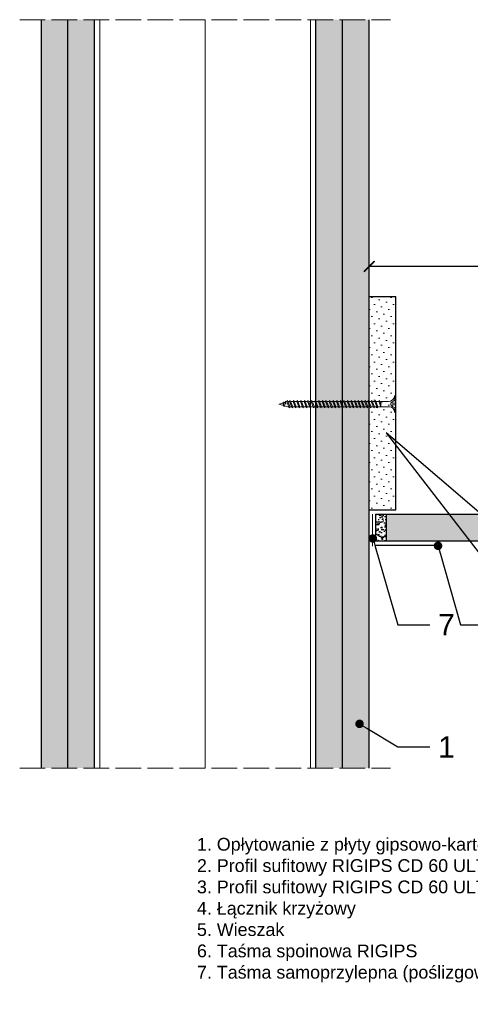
# Model space of a CAD drawing. Header units: millimetres. Extents: x 1891 to 2451, y 1168 to 1630.
# Tile 1 of 2: x 1891 to 2103, y 1168 to 1630. Entities that reach past the tile are written whole.
import ezdxf
from ezdxf import colors
from ezdxf.entities.mleader import LeaderData, LeaderLine
from ezdxf.math import Vec2, Vec3

# ---------------------------------------------------------------- set-up
doc = ezdxf.new("R2010")
doc.units = ezdxf.units.MM
doc.linetypes.add('ACAD_ISO02W100', pattern=[15, 12, -3])
for name, color, linetype, lineweight in [('_ISOVER WELNA', 7, 'BATTING', 9), ('_RIGIPS AKCESORIA', 7, 'Continuous', 18), ('_RIGIPS G-K', 7, 'Continuous', 25), ('_RIGIPS PROFIL', 7, 'Continuous', 18), ('KRESKOWANIE', 7, 'Continuous', 9), ('PRZERYWANA', 7, 'ACAD_ISO02W100', 9)]:
    doc.layers.add(name, color=color, linetype=linetype, lineweight=lineweight)
doc.styles.get("Standard").update_dxf_attribs({"font": 'arial.ttf'})
doc.linetypes.add('BATTING', pattern='A,0.00254,-2.54,[134,ltypeshp.shx,S=2.54,R=0,X=-2.54,Y=0],-5.08,[134,ltypeshp.shx,S=2.54,R=180,X=2.54,Y=0],-2.54', length=10.16254)
doc.dimstyles.new('ISO-25', dxfattribs={"dimtxt": 2.5, "dimasz": 2.5, "dimexe": 1.25, "dimexo": 0.625, "dimtad": 1, "dimtxsty": 'Standard', "dimcen": 2.5, "dimadec": 0, "dimazin": 0, "dimtfac": 1, "dimtmove": 0, "dimatfit": 3, "dimfxl": 1, "dimarcsym": 0})

# ---------------------------------------------------------------- blocks, each defined once
blk = doc.blocks.new('TN 55')
at = {"layer": '_RIGIPS AKCESORIA'}
for p, q in [((0, -0.84), (0, 7.16)), ((0, 7.16), (0.46, 7.16)), ((0.46, 4.78), (0, 4.78)), ((0.46, 7.16), (0.46, 4.78)), ((8.47, 4.46), (8.79, 5)), ((8.79, 5), (9.93, 2.01)), ((10.1, 4.46), (10.41, 5)), ((10.41, 5), (11.56, 2.01)), ((11.67, 4.46), (11.99, 5)), ((11.99, 5), (13.14, 2.01)), ((13.21, 4.46), (13.52, 5)), ((13.52, 5), (14.67, 2.01)), ((14.8, 4.46), (15.12, 5)), ((15.12, 5), (16.26, 2.01)), ((16.42, 4.46), (16.73, 5)), ((16.73, 5), (17.88, 2.01)), ((17.99, 4.46), (18.31, 5)), ((18.31, 5), (19.45, 2.01)), ((19.68, 4.46), (20, 5)), ((20, 5), (21.14, 2.01)), ((21.37, 4.46), (21.69, 5)), ((21.69, 5), (22.83, 2.01)), ((23.06, 4.46), (23.38, 5)), ((23.38, 5), (24.52, 2.01)), ((24.75, 4.46), (25.07, 5)), ((25.07, 5), (26.21, 2.01)), ((26.44, 4.46), (26.76, 5)), ((26.76, 5), (27.9, 2.01)), ((28.13, 4.46), (28.45, 5)), ((28.45, 5), (29.59, 2.01)), ((29.82, 4.46), (30.14, 5)), ((30.14, 5), (31.28, 2.01)), ((31.51, 4.46), (31.83, 5)), ((31.83, 5), (32.97, 2.01)), ((33.2, 4.46), (33.52, 5)), ((33.52, 5), (34.66, 2.01)), ((34.89, 4.46), (35.21, 5)), ((35.21, 5), (36.35, 2.01)), ((36.58, 4.46), (36.9, 5)), ((36.9, 5), (38.04, 2.01)), ((38.27, 4.46), (38.59, 5)), ((38.59, 5), (39.73, 2.01)), ((39.96, 4.46), (40.28, 5)), ((40.28, 5), (41.42, 2.01)), ((41.65, 4.46), (41.97, 5)), ((41.97, 5), (43.11, 2.01)), ((43.34, 4.46), (43.66, 5)), ((43.66, 5), (44.8, 2.01)), ((45.03, 4.46), (45.35, 5)), ((45.35, 5), (46.49, 2.01)), ((46.72, 4.46), (47.04, 5)), ((47.04, 5), (48.18, 2.01)), ((48.41, 4.46), (48.73, 5)), ((48.73, 5), (49.87, 2.01)), ((49.68, 4.46), (50, 5)), ((50, 5), (51.14, 2.01)), ((0, 3.5), (1.77, 3.5)), ((0, 2.83), (1.77, 2.83)), ((0.46, 1.64), (0, 1.64)), ((0.46, -0.84), (0.46, 1.64)), ((1.77, 3.5), (1.77, 4.2)), ((1.77, 2.83), (1.77, 2.18)), ((3.02, 4.46), (8.47, 4.46)), ((7.49, 2.01), (3.55, 2.01)), ((7.12, 4.46), (7.12, 3.18)), ((8.03, 2.01), (7.12, 4.46)), ((7.12, 3.18), (7.65, 1.53)), ((7.65, 1.53), (8.03, 2.01)), ((9.41, 2.01), (8.03, 2.01)), ((9.61, 1.51), (8.47, 4.46)), ((9, 4.46), (10.1, 4.46)), ((9.93, 2.01), (9.61, 1.51)), ((11.04, 2.01), (9.93, 2.01)), ((11.23, 1.51), (10.1, 4.46)), ((10.62, 4.46), (11.67, 4.46)), ((11.56, 2.01), (11.23, 1.51)), ((12.61, 2.01), (11.56, 2.01)), ((12.81, 1.51), (11.67, 4.46)), ((12.2, 4.46), (13.21, 4.46)), ((13.14, 2.01), (12.81, 1.51)), ((14.15, 2.01), (13.14, 2.01)), ((14.34, 1.51), (13.21, 4.46)), ((13.73, 4.46), (14.8, 4.46)), ((14.67, 2.01), (14.34, 1.51)), ((15.74, 2.01), (14.67, 2.01)), ((15.94, 1.51), (14.8, 4.46)), ((15.33, 4.46), (16.42, 4.46)), ((16.26, 2.01), (15.94, 1.51)), ((17.36, 2.01), (16.26, 2.01)), ((17.55, 1.51), (16.42, 4.46)), ((16.94, 4.46), (17.99, 4.46)), ((17.88, 2.01), (17.55, 1.51)), ((18.93, 2.01), (17.88, 2.01)), ((19.13, 1.51), (17.99, 4.46)), ((18.52, 4.46), (19.68, 4.46)), ((19.45, 2.01), (19.13, 1.51)), ((20.62, 2.01), (19.45, 2.01)), ((20.82, 1.51), (19.68, 4.46)), ((20.21, 4.46), (21.37, 4.46)), ((21.14, 2.01), (20.82, 1.51)), ((22.31, 2.01), (21.14, 2.01)), ((22.51, 1.51), (21.37, 4.46)), ((21.9, 4.46), (23.06, 4.46)), ((22.83, 2.01), (22.51, 1.51)), ((24, 2.01), (22.83, 2.01)), ((24.2, 1.51), (23.06, 4.46)), ((23.59, 4.46), (24.75, 4.46)), ((24.52, 2.01), (24.2, 1.51)), ((25.69, 2.01), (24.52, 2.01)), ((25.89, 1.51), (24.75, 4.46)), ((25.28, 4.46), (26.44, 4.46)), ((26.21, 2.01), (25.89, 1.51)), ((27.38, 2.01), (26.21, 2.01)), ((27.58, 1.51), (26.44, 4.46)), ((26.96, 4.46), (28.13, 4.46)), ((27.9, 2.01), (27.58, 1.51)), ((29.07, 2.01), (27.9, 2.01)), ((29.27, 1.51), (28.13, 4.46)), ((28.65, 4.46), (29.82, 4.46)), ((29.59, 2.01), (29.27, 1.51)), ((30.76, 2.01), (29.59, 2.01)), ((30.96, 1.51), (29.82, 4.46)), ((30.34, 4.46), (31.51, 4.46)), ((31.28, 2.01), (30.96, 1.51)), ((32.45, 2.01), (31.28, 2.01)), ((32.65, 1.51), (31.51, 4.46)), ((32.03, 4.46), (33.2, 4.46)), ((32.97, 2.01), (32.65, 1.51)), ((34.14, 2.01), (32.97, 2.01)), ((34.34, 1.51), (33.2, 4.46)), ((33.72, 4.46), (34.89, 4.46)), ((34.66, 2.01), (34.34, 1.51)), ((35.83, 2.01), (34.66, 2.01)), ((36.03, 1.51), (34.89, 4.46)), ((35.41, 4.46), (36.58, 4.46)), ((36.35, 2.01), (36.03, 1.51)), ((37.52, 2.01), (36.35, 2.01)), ((37.72, 1.51), (36.58, 4.46)), ((37.1, 4.46), (38.27, 4.46)), ((38.04, 2.01), (37.72, 1.51)), ((39.21, 2.01), (38.04, 2.01)), ((39.41, 1.51), (38.27, 4.46)), ((38.79, 4.46), (39.96, 4.46)), ((39.73, 2.01), (39.41, 1.51)), ((40.9, 2.01), (39.73, 2.01)), ((41.1, 1.51), (39.96, 4.46)), ((40.48, 4.46), (41.65, 4.46)), ((41.42, 2.01), (41.1, 1.51)), ((42.59, 2.01), (41.42, 2.01)), ((42.79, 1.51), (41.65, 4.46)), ((42.17, 4.46), (43.34, 4.46)), ((43.11, 2.01), (42.79, 1.51)), ((44.28, 2.01), (43.11, 2.01)), ((44.48, 1.51), (43.34, 4.46)), ((43.86, 4.46), (45.03, 4.46)), ((44.8, 2.01), (44.48, 1.51)), ((45.97, 2.01), (44.8, 2.01)), ((46.17, 1.51), (45.03, 4.46)), ((45.55, 4.46), (46.72, 4.46)), ((46.49, 2.01), (46.17, 1.51)), ((47.66, 2.01), (46.49, 2.01)), ((47.86, 1.51), (46.72, 4.46)), ((47.24, 4.46), (48.41, 4.46)), ((48.18, 2.01), (47.86, 1.51)), ((49.35, 2.01), (48.18, 2.01)), ((49.55, 1.51), (48.41, 4.46)), ((48.93, 4.46), (49.68, 4.46)), ((49.87, 2.01), (49.55, 1.51)), ((50.82, 1.51), (49.68, 4.46)), ((49.87, 2.01), (50.62, 2.01)), ((50.21, 4.46), (50.7, 4.46)), ((50.7, 4.46), (52.28, 3.98)), ((51.14, 2.01), (50.82, 1.51)), ((51.14, 2.01), (51.81, 2.12)), ((51.85, 1.83), (51.67, 3.28)), ((51.67, 3.28), (52.14, 2.4)), ((52.14, 2.4), (51.85, 1.83)), ((52.7, 2.36), (52.14, 2.4)), ((52.28, 3.98), (52.56, 4.37)), ((52.7, 2.36), (52.28, 3.98)), ((52.56, 4.37), (53.03, 2.71)), ((53.03, 2.71), (52.7, 2.36)), ((52.71, 3.85), (55, 3.24)), ((55, 3.24), (53.03, 2.71)), ((0, -0.84), (0.46, -0.84))]:
    blk.add_line(p, q, dxfattribs=at)
for centre, major_axis, ratio, start_param, end_param in [((3.09, 7.67), (0.17, 3.2), 0.826134, 1.773653, 3.180586), ((-0.04, 0.9), (0, 3.93), 0.848176, -0.720942, -0.151112), ((3.37, -1.57), (0.28, 3.57), 0.832181, 0.035984, 1.430787), ((-2.73, 15.91), (0, 14.76), 0.848176, 3.399396, 3.475072), ((0.59, 4.62), (0, 2.81), 0.848176, 3.475072, 3.862535), ((1.66, 3.18), (0, 0.895), 0.848176, -1.552777, -0.720942), ((1.66, 3.18), (0, 0.895), 0.848176, 3.862535, 4.730408)]:
    blk.add_ellipse(centre, major_axis=major_axis, ratio=ratio, start_param=start_param, end_param=end_param, dxfattribs=at)
blk = doc.blocks.new('_ArchTick')
at = {"color": 0, "linetype": 'ByBlock', "const_width": 0.15}
blk.add_lwpolyline([(-0.5, -0.5), (0.5, 0.5)], dxfattribs=at)
blk = doc.blocks.new('*D19')
at = {"layer": 'Defpoints', "color": 0, "transparency": 16777216}
for p in [(2055.2, 1514.22), (2315.07, 1509.33), (2055.2, 1500.05)]:
    blk.add_point(p, dxfattribs=at)
at = {"layer": 'KRESKOWANIE', "color": 0, "lineweight": -2, "transparency": 16777216}
for p, q in [((2055.2, 1504.22), (2055.2, 1515.47)), ((2315.07, 1509.96), (2315.07, 1515.47)), ((2315.07, 1514.22), (2055.2, 1514.22))]:
    blk.add_line(p, q, dxfattribs=at)
at = {"layer": 'KRESKOWANIE', "color": 0, "lineweight": -2, "transparency": 16777216, "xscale": 5, "yscale": 5, "zscale": 5, "rotation": 180}
blk.add_blockref('_ArchTick', (2055.2, 1514.22), dxfattribs=at)
at = {"layer": 'KRESKOWANIE', "color": 0, "lineweight": -2, "transparency": 16777216, "xscale": 5, "yscale": 5, "zscale": 5}
blk.add_blockref('_ArchTick', (2315.07, 1514.22), dxfattribs=at)
at = {"layer": 'KRESKOWANIE', "color": 0, "transparency": 16777216, "insert": (2185.14, 1521.31), "char_height": 8, "attachment_point": 5}
blk.add_mtext('≤150', dxfattribs=at)
blk = doc.blocks.new('_Dot')
at = {"color": 0, "linetype": 'ByBlock', "lineweight": -2}
blk.add_line((-0.5, 0), (-1, 0), dxfattribs=at)
at = {"color": 0, "linetype": 'ByBlock', "const_width": 0.5}
blk.add_lwpolyline([(-0.25, 0, 1), (0.25, 0, 1)], format="xyb", close=True, dxfattribs=at)

msp = doc.modelspace()

# ---------------------------------------------------------------- hatches: boundary and pattern name
at = {"layer": '_RIGIPS G-K'}
h = msp.add_hatch(dxfattribs=at)
h.set_pattern_fill('AR-SAND', color=256, scale=0.05, style=0)
h.set_pattern_definition([(322.5, (43.6666, 2488.4351), (-0.0800016, -2.4470662), [0, -1.9304, 0, -2.159, 0, -2.06375]), (352.5, (43.6666, 2488.435), (2.2476164, -3.5841255), [0, -1.0414, 0, -1.7399, 0, -0.66675]), (32.5, (42.1045, 2488.4351), (3.9549619, -0.007186), [0, -0.635, 0, -2.286, 0, -2.9845]), (42.5, (42.1045, 2488.435), (3.8177823, -1.1146466), [0, -0.3175, 0, -1.4986, 0, -1.7145])])
h.paths.add_polyline_path([(2058.203, 1385.551), (2063.203, 1385.551), (2063.203, 1398.051), (2058.203, 1398.051)])
h = msp.add_hatch(dxfattribs=at)
h.set_pattern_fill('DOTS', color=256, scale=2, angle=225, style=0)
h.set_pattern_definition([(225, (473, -0.9), (1.122532, -3.367596), [0, -3.175])])
h.paths.add_polyline_path([(2405.203, 1385.551), (2405.203, 1398.051), (2063.203, 1398.051), (2063.203, 1385.551)])
at = {"layer": 'KRESKOWANIE'}
h = msp.add_hatch(dxfattribs=at)
h.set_pattern_fill('DOTS', color=256, scale=2, angle=225, style=0)
h.paths.add_polyline_path([(1913.703, 1629.951), (1901.203, 1629.951), (1901.203, 1278.951), (1913.703, 1278.951)])
h = msp.add_hatch(dxfattribs=at)
h.set_pattern_fill('DOTS', color=256, scale=2, angle=225, style=0)
h.paths.add_polyline_path([(1926.203, 1629.951), (1913.703, 1629.951), (1913.703, 1278.951), (1926.203, 1278.951)])
h = msp.add_hatch(dxfattribs=at)
h.set_pattern_fill('DOTS', color=256, scale=2, angle=225, style=0)
h.paths.add_polyline_path([(2042.703, 1629.951), (2030.203, 1629.951), (2030.203, 1278.951), (2042.703, 1278.951)])
h = msp.add_hatch(dxfattribs=at)
h.set_pattern_fill('DOTS', color=256, scale=2, angle=225, style=0)
h.paths.add_polyline_path([(2055.203, 1629.951), (2042.703, 1629.951), (2042.703, 1278.951), (2055.203, 1278.951)])
h = msp.add_hatch(dxfattribs=at)
h.set_pattern_fill('DOTS', color=256, scale=2, angle=225, style=0)
h.paths.add_polyline_path([(2067.703, 1500.051), (2055.203, 1500.051), (2055.203, 1400.051), (2067.703, 1400.051)])

# ---------------------------------------------------------------- linework, layer by layer
at = {"layer": '_ISOVER WELNA', "ltscale": 4.8}
msp.add_line((1978.203, 1278.951), (1978.203, 1629.951), dxfattribs=at)
at = {"layer": '_RIGIPS AKCESORIA'}
msp.add_line((2056.703, 1398.051), (2056.703, 1383.051), dxfattribs=at)
at = {"layer": '_RIGIPS G-K'}
for p, q in [((1901.203, 1629.951), (1901.203, 1278.951)), ((1913.703, 1629.951), (1913.703, 1278.951)), ((1926.203, 1629.951), (1926.203, 1278.951)), ((2030.203, 1278.951), (2030.203, 1629.951)), ((2042.703, 1278.951), (2042.703, 1629.951)), ((2055.203, 1278.951), (2055.203, 1629.951)), ((2055.203, 1500.051), (2067.703, 1500.051)), ((2067.703, 1400.051), (2067.703, 1500.051)), ((2055.203, 1400.051), (2067.703, 1400.051)), ((2058.203, 1398.051), (2405.203, 1398.051)), ((2058.203, 1398.051), (2058.203, 1385.551)), ((2063.203, 1398.051), (2063.203, 1385.551)), ((2058.203, 1385.551), (2405.203, 1385.551)), ((2058.203, 1383.551), (2088.203, 1383.551))]:
    msp.add_line(p, q, dxfattribs=at)
at = {"layer": '_RIGIPS PROFIL', "lineweight": 9}
for p, q in [((1928.803, 1278.951), (1928.803, 1629.951)), ((2027.603, 1278.951), (2027.603, 1629.951))]:
    msp.add_line(p, q, dxfattribs=at)
at = {"layer": 'PRZERYWANA'}
for p, q in [((1891.203, 1629.951), (2065.203, 1629.951)), ((1891.203, 1278.951), (2065.203, 1278.951))]:
    msp.add_line(p, q, dxfattribs=at)

# ---------------------------------------------------------------- block references
at = {"rotation": 180}
msp.add_blockref('TN 55', (2067.703, 1452.882), dxfattribs=at)

# ---------------------------------------------------------------- texts
at = {"layer": 'KRESKOWANIE', "insert": (1974.364, 1246.218), "char_height": 6, "attachment_point": 1}
msp.add_mtext_dynamic_manual_height_columns('1. Opłytowanie z płyty gipsowo-kartonowej RIGIPS PRO (4PRO) typ A, Hydro typ H2, Fire typ F, Fire+ typ DF, Fire+ Hydro typ DFH2\\P2. Profil sufitowy RIGIPS CD 60 ULTRASTIL - główny\\P3. Profil sufitowy RIGIPS CD 60 ULTRASTIL - nośny\\P4. Łącznik krzyżowy\\P5. Wieszak\\P6. Taśma spoinowa RIGIPS\\P7. Taśma samoprzylepna (poślizgowa) ', width=498.36857, gutter_width=12.5, heights=[0], dxfattribs=at)

# ---------------------------------------------------------------- dimensions: what is measured, and where the dimension line sits
at = {"layer": 'KRESKOWANIE'}
dim = msp.add_linear_dim(base=(2055.203, 1514.225), p1=(2315.068, 1509.334), p2=(2055.203, 1500.051), text='≤150', dimstyle='ISO-25', override={"dimtxt": 8, "dimasz": 5, "dimgap": 3, "dimblk1": 'ArchTick', "dimblk2": 'ArchTick', "dimsah": 1, "dimfxl": 10, "dimfxlon": 1}, dxfattribs=at)
dim.commit()
dim.dimension.update_dxf_attribs({"geometry": '*D19', "text_midpoint": (2185.135, 1521.309)})

# ---------------------------------------------------------------- leaders
ml = msp.add_multileader_mtext('Standard', dxfattribs=at)
ml.set_content('1', color=256)
ml.set_leader_properties()
ml.set_arrow_properties(name='DOT')
ml.build(insert=Vec2(0, 0))
ml.multileader.update_dxf_attribs({"dogleg_length": 15})
ctx = ml.context
ctx.base_point, ctx.char_height, ctx.landing_gap_size, ctx.plane_origin = Vec3(2147.537, 1346.208), 10, 4, Vec3(2114.637, 1357.055)
notes = []
notes.append((ctx, [(0, (1, 1, 0), (2132.537, 1346.208), (1, 0), 15, [(1, [(2120.883, 1386.643), (2063.141, 1436.216)], 0, [])])]))
ctx.mtext.insert, ctx.mtext.flow_direction = Vec3(2151.537, 1351.208), 5
ml = msp.add_multileader_mtext('Standard', dxfattribs=at)
ml.set_content('7', color=256)
ml.set_leader_properties()
ml.set_arrow_properties(name='DOT')
ml.build(insert=Vec2(0, 0))
ml.multileader.update_dxf_attribs({"dogleg_length": 15})
ctx = ml.context
ctx.base_point, ctx.char_height, ctx.landing_gap_size, ctx.plane_origin = Vec3(2083.545, 1346.208), 10, 4, Vec3(2050.645, 1357.055)
notes.append((ctx, [(0, (1, 1, 0), (2068.545, 1346.208), (1, 0), 15, [(0, [(2056.891, 1386.643)], 0, [])])]))
ctx.mtext.insert, ctx.mtext.flow_direction = Vec3(2087.545, 1351.208), 5
ml = msp.add_multileader_mtext('Standard', dxfattribs=at)
ml.set_content('6', color=256)
ml.set_leader_properties()
ml.set_arrow_properties(name='DOT')
ml.build(insert=Vec2(0, 0))
ml.multileader.update_dxf_attribs({"dogleg_length": 15})
ctx = ml.context
ctx.base_point, ctx.char_height, ctx.landing_gap_size, ctx.plane_origin = Vec3(2113.045, 1346.208), 10, 4, Vec3(2080.145, 1357.055)
notes.append((ctx, [(0, (1, 1, 0), (2098.045, 1346.208), (1, 0), 15, [(0, [(2087.476, 1383.19)], 0, [])])]))
ctx.mtext.insert, ctx.mtext.flow_direction = Vec3(2117.045, 1351.293), 5
ml = msp.add_multileader_mtext('Standard', dxfattribs=at)
ml.set_content('1', color=256)
ml.set_leader_properties()
ml.set_arrow_properties(name='DOT')
ml.build(insert=Vec2(0, 0))
ml.multileader.update_dxf_attribs({"dogleg_length": 15})
ctx = ml.context
ctx.base_point, ctx.char_height, ctx.landing_gap_size, ctx.plane_origin = Vec3(2083.545, 1288.852), 10, 4, Vec3(2050.645, 1299.699)
notes.append((ctx, [(0, (1, 1, 0), (2068.545, 1288.852), (1, 0), 15, [(0, [(2050.645, 1299.699)], 0, [])])]))
ctx.mtext.insert, ctx.mtext.flow_direction = Vec3(2087.545, 1293.852), 5
for ctx, leaders in notes:
    for number, flags, end, landing, length, lines in leaders:
        leader = LeaderData()
        leader.index, (leader.has_last_leader_line, leader.has_dogleg_vector, leader.attachment_direction) = number, flags
        leader.last_leader_point, leader.dogleg_vector, leader.dogleg_length = Vec3(end), Vec3(landing), length
        for number, points, colour, breaks in lines:
            line = LeaderLine()
            line.index, line.vertices, line.color, line.breaks = number, Vec3.list(points), colors.encode_raw_color(colour), breaks
            leader.lines.append(line)
        ctx.leaders.append(leader)

doc.saveas('drawing.dxf')
